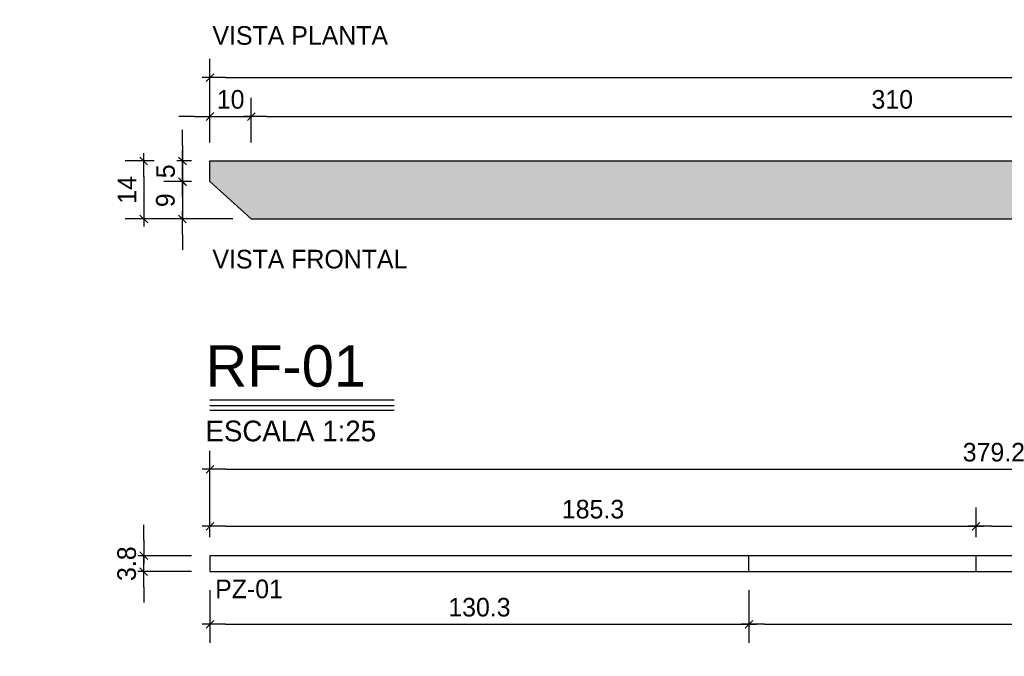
# Model space of a CAD drawing. Header units: millimetres. Extents: x 19458 to 19711, y 4351 to 4752.
# Tile 14 of 256: x 19534.08 to 19536.46, y 4515.85 to 4517.39. Entities that reach past the tile are written whole.
import ezdxf
from ezdxf.enums import TextEntityAlignment as Align

# ---------------------------------------------------------------- set-up
doc = ezdxf.new("R2010")
doc.units = ezdxf.units.MM
doc.linetypes.add('HIDDEN2', pattern=[4.7625, 3.175, -1.5875])
for name, color, linetype in [('0 @ 0.25', 7, 'Continuous'), ('ALFAJIAS', 3, 'Continuous'), ('BOTAGUAS', 3, 'Continuous'), ('cotas', 1, 'Continuous'), ('cotas @ 300', 1, 'Continuous'), ('cotas @ 400', 1, 'Continuous'), ('cotas @ 500', 1, 'Continuous'), ('TEXTO @ 0.25', 2, 'Continuous'), ('TEXTOS TITULOS @ 0.25', 3, 'Continuous')]:
    doc.layers.add(name, color=color, linetype=linetype)
doc.styles.add('century gothic', font='GOTHIC.TTF')
doc.styles.add('COTAS SMC', font='GOTHIC.TTF')
doc.styles.add('NOTAS', font='GOTHIC.TTF')
doc.styles.add('SMCtitulos', font='sanss___.ttf')
doc.dimstyles.new('ANOTATIVE 100 SMCONSTRUCCIONES', dxfattribs={"dimscale": 0, "dimtxt": 0.18, "dimasz": 0.15, "dimexe": 0.18, "dimexo": 0.09, "dimgap": 0.1, "dimtad": 1, "dimzin": 0, "dimdsep": 46, "dimtxsty": 'century gothic', "dimblk1": 'FLECHA1', "dimblk2": 'FLECHA1', "dimsah": 1, "dimcen": 0.18, "dimdle": 0.075, "dimclrd": 1, "dimclre": 1, "dimclrt": 2, "dimaunit": 1, "dimadec": 0, "dimazin": 0, "dimtfac": 0.75, "dimtix": 1, "dimtmove": 2, "dimatfit": 3, "dimfxl": 0.09, "dimtvp": 1.5, "dimtfill": 1, "dimtolj": 1, "dimtzin": 0, "dimarcsym": 0})
doc.dimstyles.new('ANOTATIVE CM SMCONSTRUCCIONES', dxfattribs={"dimscale": 0, "dimtxt": 0.18, "dimasz": 0.15, "dimexe": 0.18, "dimexo": 0.18, "dimgap": 0.07, "dimtad": 1, "dimdec": 1, "dimlfac": 100, "dimdsep": 46, "dimtxsty": 'century gothic', "dimblk1": 'FLECHA1', "dimblk2": 'FLECHA1', "dimsah": 1, "dimcen": 0.18, "dimdle": 0.075, "dimclrd": 1, "dimclre": 1, "dimclrt": 2, "dimaunit": 1, "dimadec": 0, "dimazin": 2, "dimtfac": 0.75, "dimtdec": 1, "dimtix": 1, "dimtmove": 2, "dimatfit": 3, "dimfxl": 0.09, "dimtvp": 1.5, "dimtfill": 1, "dimtolj": 1, "dimtzin": 0, "dimarcsym": 0})
doc.dimstyles.new('PIES SMCONSTRUCCIONES', dxfattribs={"dimscale": 0, "dimtxt": 0.18, "dimasz": 0.2, "dimexe": 0.18, "dimexo": 0, "dimgap": 0.1, "dimtad": 1, "dimdec": 0, "dimlfac": 39.370079, "dimzin": 0, "dimdsep": 46, "dimlunit": 4, "dimtxsty": 'COTAS SMC', "dimblk1": 'FLECHA1', "dimblk2": 'FLECHA1', "dimsah": 1, "dimcen": 0.2, "dimdle": 0.075, "dimclrd": 1, "dimclre": 1, "dimclrt": 2, "dimaunit": 1, "dimadec": 0, "dimazin": 0, "dimtfac": 0.75, "dimtdec": 0, "dimtix": 1, "dimtmove": 2, "dimatfit": 3, "dimfxl": 0.09, "dimtvp": 1.5, "dimtfill": 1, "dimtolj": 1, "dimtzin": 0, "dimarcsym": 0})

# ---------------------------------------------------------------- blocks, each defined once
blk = doc.blocks.new('FLECHA1')
at = {"color": 4}
blk.add_line((-0.246176, -0.248081), (0.248081, 0.25), dxfattribs=at)
at = {"color": 1}
blk.add_line((-1, 0), (0.496162, 0), dxfattribs=at)
blk = doc.blocks.new('*D693')
at = {"layer": 'cotas', "color": 1, "lineweight": -2, "transparency": 16777216}
for p, q in [((19614.326, 4625.8448), (19614.326, 4700.8448)), ((19570.9836, 4550.8448), (19524.326, 4550.8448)), ((19614.326, 4548.4298), (19614.326, 4550.8448)), ((19570.5339, 4548.4298), (19524.326, 4548.4298)), ((19614.326, 4473.4298), (19614.326, 4398.4298))]:
    blk.add_line(p, q, dxfattribs=at)
at = {"layer": 'Defpoints', "color": 0, "transparency": 16777216}
for p in [(19614.326, 4550.8448), (19615.9836, 4550.8448), (19615.5339, 4548.4298)]:
    blk.add_point(p, dxfattribs=at)
at = {"layer": 'cotas', "color": 1, "lineweight": -2, "transparency": 16777216, "xscale": 75, "yscale": 75, "zscale": 75}
for p, rotation in [((19614.326, 4550.8448), 270), ((19614.326, 4548.4298), 90)]:
    blk.add_blockref('FLECHA1', p, dxfattribs=dict(at, rotation=rotation))
at = {"layer": 'cotas', "color": 2, "transparency": 16777216, "insert": (19517.3376, 4549.6373), "char_height": 90, "attachment_point": 5, "rotation": 90, "style": 'century gothic', "bg_fill": 3, "box_fill_scale": 1.1, "bg_fill_color": 256, "bg_fill_true_color": 13158600, "bg_fill_transparency": 0}
blk.add_mtext('\\A1;2.42', dxfattribs=at)
blk = doc.blocks.new('*D739')
at = {"layer": 'cotas', "color": 1, "lineweight": -2, "transparency": 16777216}
for p, q in [((19614.326, 4595.8448), (19614.326, 4640.8448)), ((19588.9836, 4550.8448), (19560.326, 4550.8448)), ((19614.326, 4548.4298), (19614.326, 4550.8448)), ((19588.5339, 4548.4298), (19560.326, 4548.4298)), ((19614.326, 4503.4298), (19614.326, 4458.4298))]:
    blk.add_line(p, q, dxfattribs=at)
at = {"layer": 'Defpoints', "color": 0, "transparency": 16777216}
for p in [(19614.326, 4550.8448), (19615.9836, 4550.8448), (19615.5339, 4548.4298)]:
    blk.add_point(p, dxfattribs=at)
at = {"layer": 'cotas', "color": 1, "lineweight": -2, "transparency": 16777216, "xscale": 45, "yscale": 45, "zscale": 45}
for p, rotation in [((19614.326, 4550.8448), 270), ((19614.326, 4548.4298), 90)]:
    blk.add_blockref('FLECHA1', p, dxfattribs=dict(at, rotation=rotation))
at = {"layer": 'cotas', "color": 2, "transparency": 16777216, "insert": (19556.133, 4549.6373), "char_height": 54, "attachment_point": 5, "rotation": 90, "style": 'century gothic', "bg_fill": 3, "box_fill_scale": 1.1, "bg_fill_color": 256, "bg_fill_true_color": 13158600, "bg_fill_transparency": 0}
blk.add_mtext('\\A1;2.42', dxfattribs=at)
blk = doc.blocks.new('*D745')
at = {"layer": 'cotas', "color": 1, "lineweight": -2, "transparency": 16777216}
for p, q in [((19614.326, 4610.8448), (19614.326, 4670.8448)), ((19579.9836, 4550.8448), (19542.326, 4550.8448)), ((19614.326, 4548.4298), (19614.326, 4550.8448)), ((19579.5339, 4548.4298), (19542.326, 4548.4298)), ((19614.326, 4488.4298), (19614.326, 4428.4298))]:
    blk.add_line(p, q, dxfattribs=at)
at = {"layer": 'Defpoints', "color": 0, "transparency": 16777216}
for p in [(19614.326, 4550.8448), (19615.9836, 4550.8448), (19615.5339, 4548.4298)]:
    blk.add_point(p, dxfattribs=at)
at = {"layer": 'cotas', "color": 1, "lineweight": -2, "transparency": 16777216, "xscale": 60, "yscale": 60, "zscale": 60}
for p, rotation in [((19614.326, 4550.8448), 270), ((19614.326, 4548.4298), 90)]:
    blk.add_blockref('FLECHA1', p, dxfattribs=dict(at, rotation=rotation))
at = {"layer": 'cotas', "color": 2, "transparency": 16777216, "insert": (19536.7353, 4549.6373), "char_height": 72, "attachment_point": 5, "rotation": 90, "style": 'century gothic', "bg_fill": 3, "box_fill_scale": 1.1, "bg_fill_color": 256, "bg_fill_true_color": 13158600, "bg_fill_transparency": 0}
blk.add_mtext('\\A1;2.42', dxfattribs=at)
blk = doc.blocks.new('*D748')
at = {"layer": 'cotas', "color": 1, "lineweight": -2, "transparency": 16777216}
for p, q in [((19620.0128, 4651.7533), (19620.0128, 4751.7533)), ((19620.4168, 4551.7533), (19530.0128, 4551.7533)), ((19620.0128, 4550.5333), (19620.0128, 4551.7533)), ((19620.4168, 4550.5333), (19530.0128, 4550.5333)), ((19620.0128, 4450.5333), (19620.0128, 4350.5333))]:
    blk.add_line(p, q, dxfattribs=at)
at = {"layer": 'Defpoints', "color": 0, "transparency": 16777216}
for p in [(19620.0128, 4551.7533), (19620.4168, 4551.7533), (19620.4168, 4550.5333)]:
    blk.add_point(p, dxfattribs=at)
at = {"layer": 'cotas', "color": 1, "lineweight": -2, "transparency": 16777216, "xscale": 100, "yscale": 100, "zscale": 100}
for p, rotation in [((19620.0128, 4551.7533), 270), ((19620.0128, 4550.5333), 90)]:
    blk.add_blockref('FLECHA1', p, dxfattribs=dict(at, rotation=rotation))
at = {"layer": 'cotas', "color": 2, "transparency": 16777216, "insert": (19523.8809, 4551.1433), "char_height": 90, "attachment_point": 5, "rotation": 90, "style": 'COTAS SMC', "bg_fill": 3, "box_fill_scale": 1.1, "bg_fill_color": 256, "bg_fill_true_color": 13158600, "bg_fill_transparency": 0}
blk.add_mtext("\\A1;4'", dxfattribs=at)
blk = doc.blocks.new('*D792')
at = {"layer": 'cotas', "color": 1, "lineweight": -2, "transparency": 16777216}
for p, q in [((19620.0128, 4611.7533), (19620.0128, 4671.7533)), ((19620.4168, 4551.7533), (19566.0128, 4551.7533)), ((19620.0128, 4550.5333), (19620.0128, 4551.7533)), ((19620.4168, 4550.5333), (19566.0128, 4550.5333)), ((19620.0128, 4490.5333), (19620.0128, 4430.5333))]:
    blk.add_line(p, q, dxfattribs=at)
at = {"layer": 'Defpoints', "color": 0, "transparency": 16777216}
for p in [(19620.0128, 4551.7533), (19620.4168, 4551.7533), (19620.4168, 4550.5333)]:
    blk.add_point(p, dxfattribs=at)
at = {"layer": 'cotas', "color": 1, "lineweight": -2, "transparency": 16777216, "xscale": 60, "yscale": 60, "zscale": 60}
for p, rotation in [((19620.0128, 4551.7533), 270), ((19620.0128, 4550.5333), 90)]:
    blk.add_blockref('FLECHA1', p, dxfattribs=dict(at, rotation=rotation))
at = {"layer": 'cotas', "color": 2, "transparency": 16777216, "insert": (19562.3337, 4551.1433), "char_height": 54, "attachment_point": 5, "rotation": 90, "style": 'COTAS SMC', "bg_fill": 3, "box_fill_scale": 1.1, "bg_fill_color": 256, "bg_fill_true_color": 13158600, "bg_fill_transparency": 0}
blk.add_mtext("\\A1;4'", dxfattribs=at)
blk = doc.blocks.new('*D798')
at = {"layer": 'cotas', "color": 1, "lineweight": -2, "transparency": 16777216}
for p, q in [((19620.0128, 4631.7533), (19620.0128, 4711.7533)), ((19620.4168, 4551.7533), (19548.0128, 4551.7533)), ((19620.0128, 4550.5333), (19620.0128, 4551.7533)), ((19620.4168, 4550.5333), (19548.0128, 4550.5333)), ((19620.0128, 4470.5333), (19620.0128, 4390.5333))]:
    blk.add_line(p, q, dxfattribs=at)
at = {"layer": 'Defpoints', "color": 0, "transparency": 16777216}
for p in [(19620.0128, 4551.7533), (19620.4168, 4551.7533), (19620.4168, 4550.5333)]:
    blk.add_point(p, dxfattribs=at)
at = {"layer": 'cotas', "color": 1, "lineweight": -2, "transparency": 16777216, "xscale": 80, "yscale": 80, "zscale": 80}
for p, rotation in [((19620.0128, 4551.7533), 270), ((19620.0128, 4550.5333), 90)]:
    blk.add_blockref('FLECHA1', p, dxfattribs=dict(at, rotation=rotation))
at = {"layer": 'cotas', "color": 2, "transparency": 16777216, "insert": (19543.1073, 4551.1433), "char_height": 72, "attachment_point": 5, "rotation": 90, "style": 'COTAS SMC', "bg_fill": 3, "box_fill_scale": 1.1, "bg_fill_color": 256, "bg_fill_true_color": 13158600, "bg_fill_transparency": 0}
blk.add_mtext("\\A1;4'", dxfattribs=at)
blk = doc.blocks.new('*U231')
at = {"color": 2}
blk.add_line((0.0001, 0.052), (1.7824, 0.052), dxfattribs=at)
at = {"color": 250}
blk.add_line((0.0001, 0), (1.7824, 0), dxfattribs=at)
at = {"color": 7}
blk.add_line((0.0001, -0.0469), (1.7824, -0.0469), dxfattribs=at)
at = {"color": 0, "linetype": 'ByBlock', "lineweight": -2, "style": 'NOTAS'}
for tag, p in [('1TITLE', (0.027, 1.0142)), ('2TITLE', (-0.0431, 0.1812))]:
    blk.add_attdef(tag, p, '', height=0.3, dxfattribs=at)
blk.add_attdef('SCALE', text='', height=0.18, dxfattribs=at).set_placement((-0.0431, -0.1475), align=Align.TOP_LEFT)
blk = doc.blocks.new('*D869')
at = {"color": 1, "lineweight": -2, "transparency": 16777216}
for p, q in [((19534.4932, 4517.0518), (19534.3332, 4517.0518)), ((19534.3782, 4517.0143), (19534.3782, 4516.9493)), ((19534.5932, 4516.9118), (19534.3332, 4516.9118))]:
    blk.add_line(p, q, dxfattribs=at)
at = {"layer": 'Defpoints', "color": 0, "transparency": 16777216}
for p in [(19534.5382, 4517.0518), (19534.3782, 4516.9118), (19534.6382, 4516.9118)]:
    blk.add_point(p, dxfattribs=at)
at = {"color": 1, "lineweight": -2, "transparency": 16777216, "xscale": 0.0375, "yscale": 0.0375, "zscale": 0.0375}
for p, rotation in [((19534.3782, 4517.0518), 90), ((19534.3782, 4516.9118), 270)]:
    blk.add_blockref('FLECHA1', p, dxfattribs=dict(at, rotation=rotation))
at = {"color": 2, "transparency": 16777216, "insert": (19534.3376, 4516.9818), "char_height": 0.045, "attachment_point": 5, "rotation": 90, "style": 'century gothic', "bg_fill": 3, "box_fill_scale": 1.1, "bg_fill_color": 256, "bg_fill_true_color": 13158600, "bg_fill_transparency": 0}
blk.add_mtext('\\A1;14', dxfattribs=at)
blk = doc.blocks.new('*D870')
at = {"color": 1, "lineweight": -2, "transparency": 16777216}
for p, q in [((19534.4717, 4517.0893), (19534.4717, 4517.1268)), ((19534.4932, 4517.0518), (19534.4267, 4517.0518)), ((19534.4717, 4517.0018), (19534.4717, 4517.0518)), ((19534.4932, 4517.0018), (19534.4267, 4517.0018)), ((19534.4717, 4516.9643), (19534.4717, 4516.9268))]:
    blk.add_line(p, q, dxfattribs=at)
at = {"layer": 'Defpoints', "color": 0, "transparency": 16777216}
for p in [(19534.4717, 4517.0518), (19534.5382, 4517.0518), (19534.5382, 4517.0018)]:
    blk.add_point(p, dxfattribs=at)
at = {"color": 1, "lineweight": -2, "transparency": 16777216, "xscale": 0.0375, "yscale": 0.0375, "zscale": 0.0375}
for p, rotation in [((19534.4717, 4517.0518), 270), ((19534.4717, 4517.0018), 90)]:
    blk.add_blockref('FLECHA1', p, dxfattribs=dict(at, rotation=rotation))
at = {"color": 2, "transparency": 16777216, "insert": (19534.4311, 4517.0268), "char_height": 0.045, "attachment_point": 5, "rotation": 90, "style": 'century gothic', "bg_fill": 3, "box_fill_scale": 1.1, "bg_fill_color": 256, "bg_fill_true_color": 13158600, "bg_fill_transparency": 0}
blk.add_mtext('\\A1;5', dxfattribs=at)
blk = doc.blocks.new('*D871')
at = {"color": 1, "lineweight": -2, "transparency": 16777216}
for p, q in [((19534.4717, 4517.0393), (19534.4717, 4517.0768)), ((19534.4932, 4517.0018), (19534.4267, 4517.0018)), ((19534.4717, 4517.0018), (19534.4717, 4516.9118)), ((19534.5932, 4516.9118), (19534.4267, 4516.9118)), ((19534.4717, 4516.8743), (19534.4717, 4516.8368))]:
    blk.add_line(p, q, dxfattribs=at)
at = {"layer": 'Defpoints', "color": 0, "transparency": 16777216}
for p in [(19534.5382, 4517.0018), (19534.4717, 4516.9118), (19534.6382, 4516.9118)]:
    blk.add_point(p, dxfattribs=at)
at = {"color": 1, "lineweight": -2, "transparency": 16777216, "xscale": 0.0375, "yscale": 0.0375, "zscale": 0.0375}
for p, rotation in [((19534.4717, 4517.0018), 270), ((19534.4717, 4516.9118), 90)]:
    blk.add_blockref('FLECHA1', p, dxfattribs=dict(at, rotation=rotation))
at = {"color": 2, "transparency": 16777216, "insert": (19534.4305, 4516.9568), "char_height": 0.045, "attachment_point": 5, "rotation": 90, "style": 'century gothic', "bg_fill": 3, "box_fill_scale": 1.1, "bg_fill_color": 256, "bg_fill_true_color": 13158600, "bg_fill_transparency": 0}
blk.add_mtext('\\A1;9', dxfattribs=at)
blk = doc.blocks.new('*D872')
at = {"color": 1, "lineweight": -2, "transparency": 16777216}
for p, q in [((19534.5382, 4517.0968), (19534.5382, 4517.2042)), ((19534.6382, 4517.0968), (19534.6382, 4517.2042)), ((19534.5007, 4517.1592), (19534.4632, 4517.1592)), ((19534.5382, 4517.1592), (19534.6382, 4517.1592)), ((19534.6757, 4517.1592), (19534.7132, 4517.1592))]:
    blk.add_line(p, q, dxfattribs=at)
at = {"layer": 'Defpoints', "color": 0, "transparency": 16777216}
for p in [(19534.6382, 4517.1592), (19534.5382, 4517.0518), (19534.6382, 4517.0518)]:
    blk.add_point(p, dxfattribs=at)
at = {"color": 1, "lineweight": -2, "transparency": 16777216, "xscale": 0.0375, "yscale": 0.0375, "zscale": 0.0375}
blk.add_blockref('FLECHA1', (19534.5382, 4517.1592), dxfattribs=at)
at = {"color": 1, "lineweight": -2, "transparency": 16777216, "xscale": 0.0375, "yscale": 0.0375, "zscale": 0.0375, "rotation": 180}
blk.add_blockref('FLECHA1', (19534.6382, 4517.1592), dxfattribs=at)
at = {"color": 2, "transparency": 16777216, "insert": (19534.5882, 4517.2004), "char_height": 0.045, "attachment_point": 5, "style": 'century gothic', "bg_fill": 3, "box_fill_scale": 1.1, "bg_fill_color": 256, "bg_fill_true_color": 13158600, "bg_fill_transparency": 0}
blk.add_mtext('\\A1;10', dxfattribs=at)
blk = doc.blocks.new('*D873')
at = {"color": 1, "lineweight": -2, "transparency": 16777216}
for p, q in [((19534.6382, 4517.0968), (19534.6382, 4517.2042)), ((19537.7382, 4517.0968), (19537.7382, 4517.2042)), ((19534.6757, 4517.1592), (19537.7007, 4517.1592))]:
    blk.add_line(p, q, dxfattribs=at)
at = {"layer": 'Defpoints', "color": 0, "transparency": 16777216}
for p in [(19537.7382, 4517.1592), (19534.6382, 4517.0518), (19537.7382, 4517.0518)]:
    blk.add_point(p, dxfattribs=at)
at = {"color": 1, "lineweight": -2, "transparency": 16777216, "xscale": 0.0375, "yscale": 0.0375, "zscale": 0.0375, "rotation": 180}
blk.add_blockref('FLECHA1', (19534.6382, 4517.1592), dxfattribs=at)
at = {"color": 1, "lineweight": -2, "transparency": 16777216, "xscale": 0.0375, "yscale": 0.0375, "zscale": 0.0375}
blk.add_blockref('FLECHA1', (19537.7382, 4517.1592), dxfattribs=at)
at = {"color": 2, "transparency": 16777216, "insert": (19536.1882, 4517.2004), "char_height": 0.045, "attachment_point": 5, "style": 'century gothic', "bg_fill": 3, "box_fill_scale": 1.1, "bg_fill_color": 256, "bg_fill_true_color": 13158600, "bg_fill_transparency": 0}
blk.add_mtext('\\A1;310', dxfattribs=at)
blk = doc.blocks.new('*D877')
at = {"color": 1, "lineweight": -2, "transparency": 16777216}
for p, q in [((19534.5382, 4517.0968), (19534.5382, 4517.2984)), ((19542.9259, 4517.0968), (19542.9259, 4517.2984)), ((19534.5757, 4517.2534), (19542.8884, 4517.2534))]:
    blk.add_line(p, q, dxfattribs=at)
at = {"layer": 'Defpoints', "color": 0, "transparency": 16777216}
for p in [(19542.9259, 4517.2534), (19534.5382, 4517.0518), (19542.9259, 4517.0518)]:
    blk.add_point(p, dxfattribs=at)
at = {"color": 1, "lineweight": -2, "transparency": 16777216, "xscale": 0.0375, "yscale": 0.0375, "zscale": 0.0375, "rotation": 180}
blk.add_blockref('FLECHA1', (19534.5382, 4517.2534), dxfattribs=at)
at = {"color": 1, "lineweight": -2, "transparency": 16777216, "xscale": 0.0375, "yscale": 0.0375, "zscale": 0.0375}
blk.add_blockref('FLECHA1', (19542.9259, 4517.2534), dxfattribs=at)
at = {"color": 2, "transparency": 16777216, "insert": (19538.7321, 4517.2946), "char_height": 0.045, "attachment_point": 5, "style": 'century gothic', "bg_fill": 3, "box_fill_scale": 1.1, "bg_fill_color": 256, "bg_fill_true_color": 13158600, "bg_fill_transparency": 0}
blk.add_mtext('\\A1;838.8', dxfattribs=at)
blk = doc.blocks.new('*D879')
at = {"color": 1, "lineweight": -2, "transparency": 16777216}
for p, q in [((19534.3782, 4516.1348), (19534.3782, 4516.1723)), ((19534.4932, 4516.0973), (19534.3332, 4516.0973)), ((19534.3782, 4516.0593), (19534.3782, 4516.0973)), ((19534.4932, 4516.0593), (19534.3332, 4516.0593)), ((19534.3782, 4516.0218), (19534.3782, 4515.9843))]:
    blk.add_line(p, q, dxfattribs=at)
at = {"layer": 'Defpoints', "color": 0, "transparency": 16777216}
for p in [(19534.3782, 4516.0973), (19534.5382, 4516.0973), (19534.5382, 4516.0593)]:
    blk.add_point(p, dxfattribs=at)
at = {"color": 1, "lineweight": -2, "transparency": 16777216, "xscale": 0.0375, "yscale": 0.0375, "zscale": 0.0375}
for p, rotation in [((19534.3782, 4516.0973), 270), ((19534.3782, 4516.0593), 90)]:
    blk.add_blockref('FLECHA1', p, dxfattribs=dict(at, rotation=rotation))
at = {"color": 2, "transparency": 16777216, "insert": (19534.337, 4516.0783), "char_height": 0.045, "attachment_point": 5, "rotation": 90, "style": 'century gothic', "bg_fill": 3, "box_fill_scale": 1.1, "bg_fill_color": 256, "bg_fill_true_color": 13158600, "bg_fill_transparency": 0}
blk.add_mtext('\\A1;3.8', dxfattribs=at)
blk = doc.blocks.new('*D880')
at = {"color": 1, "lineweight": -2, "transparency": 16777216}
for p, q in [((19534.5382, 4516.1423), (19534.5382, 4516.2137)), ((19536.3908, 4516.1423), (19536.3908, 4516.2137)), ((19534.5757, 4516.1687), (19536.3533, 4516.1687))]:
    blk.add_line(p, q, dxfattribs=at)
at = {"layer": 'Defpoints', "color": 0, "transparency": 16777216}
for p in [(19536.3908, 4516.1687), (19534.5382, 4516.0973), (19536.3908, 4516.0973)]:
    blk.add_point(p, dxfattribs=at)
at = {"color": 1, "lineweight": -2, "transparency": 16777216, "xscale": 0.0375, "yscale": 0.0375, "zscale": 0.0375, "rotation": 180}
blk.add_blockref('FLECHA1', (19534.5382, 4516.1687), dxfattribs=at)
at = {"color": 1, "lineweight": -2, "transparency": 16777216, "xscale": 0.0375, "yscale": 0.0375, "zscale": 0.0375}
blk.add_blockref('FLECHA1', (19536.3908, 4516.1687), dxfattribs=at)
at = {"color": 2, "transparency": 16777216, "insert": (19535.4645, 4516.2098), "char_height": 0.045, "attachment_point": 5, "style": 'century gothic', "bg_fill": 3, "box_fill_scale": 1.1, "bg_fill_color": 256, "bg_fill_true_color": 13158600, "bg_fill_transparency": 0}
blk.add_mtext('\\A1;185.3', dxfattribs=at)
blk = doc.blocks.new('*D881')
at = {"color": 1, "lineweight": -2, "transparency": 16777216}
for p, q in [((19536.3908, 4516.1423), (19536.3908, 4516.2137)), ((19538.3297, 4516.1423), (19538.3297, 4516.2137)), ((19536.4283, 4516.1687), (19538.2922, 4516.1687))]:
    blk.add_line(p, q, dxfattribs=at)
at = {"layer": 'Defpoints', "color": 0, "transparency": 16777216}
for p in [(19538.3297, 4516.1687), (19536.3908, 4516.0973), (19538.3297, 4516.0973)]:
    blk.add_point(p, dxfattribs=at)
at = {"color": 1, "lineweight": -2, "transparency": 16777216, "xscale": 0.0375, "yscale": 0.0375, "zscale": 0.0375, "rotation": 180}
blk.add_blockref('FLECHA1', (19536.3908, 4516.1687), dxfattribs=at)
at = {"color": 1, "lineweight": -2, "transparency": 16777216, "xscale": 0.0375, "yscale": 0.0375, "zscale": 0.0375}
blk.add_blockref('FLECHA1', (19538.3297, 4516.1687), dxfattribs=at)
at = {"color": 2, "transparency": 16777216, "insert": (19537.3603, 4516.2098), "char_height": 0.045, "attachment_point": 5, "style": 'century gothic', "bg_fill": 3, "box_fill_scale": 1.1, "bg_fill_color": 256, "bg_fill_true_color": 13158600, "bg_fill_transparency": 0}
blk.add_mtext('\\A1;193.9', dxfattribs=at)
blk = doc.blocks.new('*D882')
at = {"color": 1, "lineweight": -2, "transparency": 16777216}
for p, q in [((19534.5382, 4516.0143), (19534.5382, 4515.8867)), ((19535.8416, 4516.0143), (19535.8416, 4515.8867)), ((19534.5757, 4515.9317), (19535.8041, 4515.9317))]:
    blk.add_line(p, q, dxfattribs=at)
at = {"layer": 'Defpoints', "color": 0, "transparency": 16777216}
for p in [(19534.5382, 4516.0593), (19535.8416, 4516.0593), (19535.8416, 4515.9317)]:
    blk.add_point(p, dxfattribs=at)
at = {"color": 1, "lineweight": -2, "transparency": 16777216, "xscale": 0.0375, "yscale": 0.0375, "zscale": 0.0375, "rotation": 180}
blk.add_blockref('FLECHA1', (19534.5382, 4515.9317), dxfattribs=at)
at = {"color": 1, "lineweight": -2, "transparency": 16777216, "xscale": 0.0375, "yscale": 0.0375, "zscale": 0.0375}
blk.add_blockref('FLECHA1', (19535.8416, 4515.9317), dxfattribs=at)
at = {"color": 2, "transparency": 16777216, "insert": (19535.1899, 4515.9728), "char_height": 0.045, "attachment_point": 5, "style": 'century gothic', "bg_fill": 3, "box_fill_scale": 1.1, "bg_fill_color": 256, "bg_fill_true_color": 13158600, "bg_fill_transparency": 0}
blk.add_mtext('\\A1;130.3', dxfattribs=at)
blk = doc.blocks.new('*D883')
at = {"color": 1, "lineweight": -2, "transparency": 16777216}
for p, q in [((19535.8416, 4516.0143), (19535.8416, 4515.8867)), ((19538.3297, 4516.0143), (19538.3297, 4515.8867)), ((19535.8791, 4515.9317), (19538.2922, 4515.9317))]:
    blk.add_line(p, q, dxfattribs=at)
at = {"layer": 'Defpoints', "color": 0, "transparency": 16777216}
for p in [(19535.8416, 4516.0593), (19538.3297, 4516.0593), (19538.3297, 4515.9317)]:
    blk.add_point(p, dxfattribs=at)
at = {"color": 1, "lineweight": -2, "transparency": 16777216, "xscale": 0.0375, "yscale": 0.0375, "zscale": 0.0375, "rotation": 180}
blk.add_blockref('FLECHA1', (19535.8416, 4515.9317), dxfattribs=at)
at = {"color": 1, "lineweight": -2, "transparency": 16777216, "xscale": 0.0375, "yscale": 0.0375, "zscale": 0.0375}
blk.add_blockref('FLECHA1', (19538.3297, 4515.9317), dxfattribs=at)
at = {"color": 2, "transparency": 16777216, "insert": (19537.0857, 4515.9728), "char_height": 0.045, "attachment_point": 5, "style": 'century gothic', "bg_fill": 3, "box_fill_scale": 1.1, "bg_fill_color": 256, "bg_fill_true_color": 13158600, "bg_fill_transparency": 0}
blk.add_mtext('\\A1;248.8', dxfattribs=at)
blk = doc.blocks.new('*D884')
at = {"color": 1, "lineweight": -2, "transparency": 16777216}
for p, q in [((19534.5382, 4516.1423), (19534.5382, 4516.3514)), ((19538.3297, 4516.1423), (19538.3297, 4516.3514)), ((19534.5757, 4516.3064), (19538.2922, 4516.3064))]:
    blk.add_line(p, q, dxfattribs=at)
at = {"layer": 'Defpoints', "color": 0, "transparency": 16777216}
for p in [(19538.3297, 4516.3064), (19534.5382, 4516.0973), (19538.3297, 4516.0973)]:
    blk.add_point(p, dxfattribs=at)
at = {"color": 1, "lineweight": -2, "transparency": 16777216, "xscale": 0.0375, "yscale": 0.0375, "zscale": 0.0375, "rotation": 180}
blk.add_blockref('FLECHA1', (19534.5382, 4516.3064), dxfattribs=at)
at = {"color": 1, "lineweight": -2, "transparency": 16777216, "xscale": 0.0375, "yscale": 0.0375, "zscale": 0.0375}
blk.add_blockref('FLECHA1', (19538.3297, 4516.3064), dxfattribs=at)
at = {"color": 2, "transparency": 16777216, "insert": (19536.434, 4516.3475), "char_height": 0.045, "attachment_point": 5, "style": 'century gothic', "bg_fill": 3, "box_fill_scale": 1.1, "bg_fill_color": 256, "bg_fill_true_color": 13158600, "bg_fill_transparency": 0}
blk.add_mtext('\\A1;379.2', dxfattribs=at)
blk = doc.blocks.new('*U930')
at = {"layer": 'cotas @ 500'}
dim = blk.add_linear_dim(base=(19614.3260382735, 4550.8448237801), p1=(19615.5338597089, 4548.4298237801), p2=(19615.9836080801, 4550.8448237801), angle=90, dimstyle='ANOTATIVE 100 SMCONSTRUCCIONES', override={"dimscale": 500, "dimtix": 1, "dimtofl": 1, "dimtmove": 1, "dimatfit": 1}, dxfattribs=at)
dim.commit()
dim.dimension.update_dxf_attribs({"geometry": '*D693', "text_midpoint": (19517.3375950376, 4549.6373237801)})
at = {"layer": 'cotas @ 300'}
dim = blk.add_linear_dim(base=(19614.3260382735, 4550.8448237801), p1=(19615.5338597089, 4548.4298237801), p2=(19615.9836080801, 4550.8448237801), angle=90, dimstyle='ANOTATIVE 100 SMCONSTRUCCIONES', override={"dimscale": 300, "dimtix": 1, "dimtofl": 1, "dimtmove": 1, "dimatfit": 1}, dxfattribs=at)
dim.commit()
dim.dimension.update_dxf_attribs({"geometry": '*D739', "text_midpoint": (19556.132972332, 4549.6373237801)})
at = {"layer": 'cotas @ 400'}
dim = blk.add_linear_dim(base=(19614.3260382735, 4550.8448237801), p1=(19615.5338597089, 4548.4298237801), p2=(19615.9836080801, 4550.8448237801), angle=90, dimstyle='ANOTATIVE 100 SMCONSTRUCCIONES', override={"dimscale": 400, "dimtix": 1, "dimtofl": 1, "dimtmove": 1, "dimatfit": 1}, dxfattribs=at)
dim.commit()
dim.dimension.update_dxf_attribs({"geometry": '*D745', "text_midpoint": (19536.7352836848, 4549.6373237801)})
blk = doc.blocks.new('*U932')
at = {"layer": 'cotas @ 500'}
dim = blk.add_linear_dim(base=(19620.0128, 4551.7533), p1=(19620.4168, 4550.5333), p2=(19620.4168, 4551.7533), angle=90, dimstyle='PIES SMCONSTRUCCIONES', override={"dimscale": 500, "dimtix": 1, "dimtofl": 1, "dimtmove": 2, "dimatfit": 3}, dxfattribs=at)
dim.commit()
dim.dimension.update_dxf_attribs({"geometry": '*D748', "text_midpoint": (19523.8809, 4551.1433)})
at = {"layer": 'cotas @ 300'}
dim = blk.add_linear_dim(base=(19620.0128, 4551.7533), p1=(19620.4168, 4550.5333), p2=(19620.4168, 4551.7533), angle=90, dimstyle='PIES SMCONSTRUCCIONES', override={"dimscale": 300, "dimtix": 1, "dimtofl": 1, "dimtmove": 2, "dimatfit": 3}, dxfattribs=at)
dim.commit()
dim.dimension.update_dxf_attribs({"geometry": '*D792', "text_midpoint": (19562.3337, 4551.1433)})
at = {"layer": 'cotas @ 400'}
dim = blk.add_linear_dim(base=(19620.0128, 4551.7533), p1=(19620.4168, 4550.5333), p2=(19620.4168, 4551.7533), angle=90, dimstyle='PIES SMCONSTRUCCIONES', override={"dimscale": 400, "dimtix": 1, "dimtofl": 1, "dimtmove": 2, "dimatfit": 3}, dxfattribs=at)
dim.commit()
dim.dimension.update_dxf_attribs({"geometry": '*D798', "text_midpoint": (19543.1073, 4551.1433)})

msp = doc.modelspace()

# ---------------------------------------------------------------- block references
at = {"layer": 'cotas'}
msp.add_blockref('*U930', (0, 0), dxfattribs=at)

# ---------------------------------------------------------------- next in the draw order: block references
msp.add_blockref('*U932', (0, 0), dxfattribs=at)

# ---------------------------------------------------------------- next in the draw order: hatches: boundary and pattern name
at = {"layer": 'BOTAGUAS'}
h = msp.add_hatch(dxfattribs=at)
h.set_pattern_fill('MADERA_03', color=250, scale=0.2, pattern_type=2)
h.set_pattern_definition([(0, (0.142, 0.156), (4e-17, 0.2), [0.04, -0.16]), (8.9726, (0.144, 0.048), (1.200000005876, 0.199999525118), [0.0384708, -3.8086058]), (5.7105, (0.142, 0.06), (1.800000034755, 0.19999710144), [0.0401996, -1.9697752]), (344.5779, (0.142, 0.12), (2.1999999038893, -0.5999974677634), [0.0601664, -5.9564754]), (353.6599, (0.146, 0.186), (0.200000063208, 4.086e-07), [0.0362216, -1.7748552]), (345.0686, (0.152, 0.072), (0.799999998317, -0.199999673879), [0.0310484, -3.0737864]), (348.6901, (0.082, 0.188), (0.2000000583, 7.413e-08), [0.0815844, -0.9382194]), (5.7105, (0.144, 0.03), (1.800000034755, 0.19999710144), [0.0200998, -1.989875]), (0, (0.142, 0.114), (4e-17, 0.2), [0.02, -0.18]), (0, (0.102, 0.138), (4e-17, 0.2), [0.06, -0.14]), (11.3099, (0.142, 0.168), (0.79999995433, 0.19999948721), [0.020396, -0.9994078]), (2.7263, (0.122, 0.094), (4.0000000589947, 0.1999992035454), [0.0420476, -4.1627116]), (352.4054, (0.132, 0.088), (1.599999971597, -0.19999873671), [0.0302654, -2.9962834]), (0, (0.122, 0.012), (4e-17, 0.2), [0.04, -0.16]), (358.8309, (0.102, 0.002), (0.2000000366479, 1.5360345e-07), [0.0980204, -9.70402]), (0, (0.102, 0.152), (4e-17, 0.2), [0.02, -0.18]), (0, (0.122, 0.168), (4e-17, 0.2), [0.02, -0.18]), (0, (0.032, 0.186), (4e-17, 0.2), [0.03, -0.17]), (350.5377, (0.086, 0.196), (0.200000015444, 7.752e-08), [0.0608276, -1.1557248]), (0, (0.022, 0.196), (4e-17, 0.2), [0.04, -0.16]), (0, (4e-18, 0.016), (4e-17, 0.2), [0.022, -0.178]), (0, (0.102, 0.026), (4e-17, 0.2), [0.02, -0.18]), (0, (7e-18, 0.032), (4e-17, 0.2), [0.042, -0.158]), (5.4403, (0.102, 0.044), (1.9999999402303, 0.199998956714), [0.04219, -4.1768144]), (0, (0.104, 0.06), (4e-17, 0.2), [0.038, -0.162]), (0, (1e-17, 0.064), (4e-17, 0.2), [0.022, -0.178]), (358.8309, (0.024, 0.096), (0.2000000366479, 1.5360345e-07), [0.0980204, -9.70402]), (0, (0.042, 0.114), (4e-17, 0.2), [0.02, -0.18]), (0, (0.022, 0.12), (4e-17, 0.2), [0.02, -0.18]), (0, (0.102, 0.12), (4e-17, 0.2), [0.04, -0.16]), (0, (0.062, 0.124), (4e-17, 0.2), [0.02, -0.18]), (0, (0.022, 0.148), (4e-17, 0.2), [0.04, -0.16]), (19.6538, (0.076, 0.064), (2.200000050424, 0.79999891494), [0.0297322, -2.9434812]), (11.3099, (0.042, 0.12), (0.79999995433, 0.19999948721), [0.020396, -0.9994078]), (11.3099, (0.122, 0.11), (0.79999995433, 0.19999948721), [0.020396, -0.9994078]), (5.7105, (0.062, 0.186), (1.800000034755, 0.19999710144), [0.0200998, -1.989875]), (349.6952, (4e-17, 0.2), (1.199999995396, -0.19999893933), [0.0223606, -2.213707]), (348.6901, (0.022, 0.016), (0.2000000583, 7.413e-08), [0.020396, -0.9994078]), (90, (0.042, 0.012), (-0.2, 6e-17), [0, -0.2]), (346.6076, (3e-17, 0.124), (3.400000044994, -0.7999939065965), [0.043174, -4.2742308]), (11.3099, (0.122, 0.152), (0.79999995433, 0.19999948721), [0.020396, -0.9994078]), (10.3048, (0.122, 0.026), (0.999999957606, 0.199999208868), [0.0223606, -2.213707]), (348.6901, (0.062, 0.114), (0.2000000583, 7.413e-08), [0.020396, -0.9994078]), (348.6901, (0.082, 0.124), (0.2000000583, 7.413e-08), [0.020396, -0.9994078]), (341.5651, (2e-17, 0.104), (0.19999995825, 2.3367e-07), [0.0252982, -0.6071572]), (345.9638, (0.022, 0.172), (0.19999992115, 2.4875e-07), [0.0824622, -0.7421588]), (343.3008, (0.062, 0.186), (1.399999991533, -0.39999874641), [0.0626418, -2.025419]), (0, (0.062, 0.196), (4e-17, 0.2), [0.024, -0.176]), (345.9638, (0.042, 0.032), (0.19999992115, 2.4875e-07), [0.0824622, -0.7421588]), (345.9638, (0.022, 0.046), (0.19999992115, 2.4875e-07), [0.0824622, -0.7421588]), (345.9638, (0.022, 0.064), (0.19999992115, 2.4875e-07), [0.0824622, -0.7421588]), (349.6952, (3e-17, 0.152), (1.199999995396, -0.19999893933), [0.0223606, -2.213707]), (345.9638, (0.062, 0.148), (0.19999992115, 2.4875e-07), [0.041231, -0.78339]), (349.6952, (2e-17, 0.088), (1.199999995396, -0.19999893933), [0.0223606, -2.213707]), (357.6141, (0.104, 0.074), (0.199999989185, 2.452822e-07), [0.0480416, -4.756123]), (349.6952, (0.082, 0.11), (1.199999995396, -0.19999893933), [0.0223606, -2.213707]), (12.5288, (0.104, 0.106), (0.800000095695, 0.199999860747), [0.018439, -1.8254698]), (349.5626, (2e-17, 0.078), (2.199999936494, -0.3999970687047), [0.0772788, -7.650591]), (351.8699, (0.076, 0.064), (0.199999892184, -4.835e-08), [0.0282842, -1.3859292]), (4.7636, (0.022, 0.084), (2.199999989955, 0.199998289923), [0.0481664, -2.3601524]), (0, (0.07, 0.088), (4e-17, 0.2), [0.062, -0.138]), (344.7449, (4e-17, 0.178), (0.799999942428, -0.199999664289), [0.0228036, -2.2575472]), (350.5377, (0.042, 0.012), (0.200000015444, 7.752e-08), [0.0608276, -1.1557248]), (340.0169, (1e-17, 0.054), (0.599999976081, -0.19999986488), [0.0234094, -2.3175304]), (0, (0.162, 0.172), (4e-17, 0.2), [0.01, -0.19]), (0, (0.162, 0.084), (4e-17, 0.2), [0.02, -0.18]), (11.3099, (0.162, 0.012), (0.79999995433, 0.19999948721), [0.020396, -0.9994078]), (0, (0.164, 0.032), (4e-17, 0.2), [0.036, -0.164]), (343.3008, (0.162, 0.138), (1.399999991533, -0.39999874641), [0.0208806, -2.0671802]), (348.0207, (0.164, 0.096), (3.7999999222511, -0.8002195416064), [0.0368014, -6.7101288]), (90, (0.162, 0.012), (-0.2, 6e-17), [0, -0.2]), (0, (0.182, 0.016), (4e-17, 0.2), [0.018, -0.182]), (0, (0.182, 0.054), (4e-17, 0.2), [0.018, -0.182]), (0, (0.182, 0.064), (4e-17, 0.2), [0.018, -0.182]), (336.0376, (0.182, 0.132), (1.400000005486, -0.599997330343), [0.0196978, -1.9500724]), (348.5163, (0.182, 0.156), (0.99999999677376, -0.2000310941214), [0.0183676, -13.043105]), (341.5651, (0.182, 0.084), (0.19999995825, 2.3367e-07), [0.0189736, -0.6134816]), (347.4712, (0.182, 0.182), (1.000000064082, -0.19999992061), [0.018439, -1.8254698])])
h.paths.add_polyline_path([(19537.7382, 4517.0518), (19534.5382, 4517.0518), (19534.5382, 4517.0018), (19534.6382, 4516.9118), (19537.7382, 4516.9118)])

# ---------------------------------------------------------------- next in the draw order: linework, layer by layer
at = {"color": 1, "linetype": 'HIDDEN2', "ltscale": 0.02}
msp.add_line((19535.8416, 4516.0593), (19535.8416, 4516.0973), dxfattribs=at)
at = {"layer": 'ALFAJIAS'}
for p, q in [((19534.5382, 4517.0018), (19534.5382, 4517.0518)), ((19534.5382, 4517.0518), (19537.7382, 4517.0518)), ((19534.6382, 4516.9118), (19534.5382, 4517.0018)), ((19534.6382, 4516.9118), (19537.7382, 4516.9118)), ((19536.3908, 4516.0593), (19536.3908, 4516.0973))]:
    msp.add_line(p, q, dxfattribs=at)
msp.add_lwpolyline([(19534.5382, 4516.0973), (19534.5382, 4516.0593), (19538.3297, 4516.0593), (19538.3297, 4516.0973)], close=True, dxfattribs=at)

# ---------------------------------------------------------------- next in the draw order: block references
at = {"layer": 'TEXTOS TITULOS @ 0.25'}
ref = msp.add_blockref('*U231', (19534.5382, 4516.461), dxfattribs=dict(at, xscale=0.25, yscale=0.25, zscale=0.25))
ref.add_attrib('2TITLE', 'RF-01', (19534.5274, 4516.5063), dxfattribs={"layer": '0', "color": 0, "linetype": 'ByBlock', "lineweight": -2, "height": 0.1, "style": 'SMCtitulos'})
ref.add_attrib('SCALE', 'ESCALA 1:25', dxfattribs={"layer": '0', "color": 0, "linetype": 'ByBlock', "lineweight": -2, "height": 0.05, "style": 'NOTAS'}).set_placement((19534.5274, 4516.4241), align=Align.TOP_LEFT)

# ---------------------------------------------------------------- next in the draw order: texts
at = {"layer": 'TEXTO @ 0.25', "color": 2, "char_height": 0.045, "attachment_point": 1, "style": 'century gothic'}
for s, insert, width in [('VISTA PLANTA ', (19534.5442, 4517.3777), 0.442334), ('VISTA FRONTAL', (19534.5442, 4516.837), 0.647396)]:
    msp.add_mtext(s, dxfattribs=dict(at, insert=insert, width=width))

# ---------------------------------------------------------------- next in the draw order: dimensions: what is measured, and where the dimension line sits
at = {"layer": '0 @ 0.25'}
for base, p1, p2, picture, middle in [((19534.3782, 4516.9118), (19534.5382, 4517.0518), (19534.6382, 4516.9118), '*D869', (19534.3376, 4516.9818)), ((19534.3782, 4516.0973), (19534.5382, 4516.0593), (19534.5382, 4516.0973), '*D879', (19534.337, 4516.0783))]:
    dim = msp.add_linear_dim(base=base, p1=p1, p2=p2, angle=90, dimstyle='ANOTATIVE CM SMCONSTRUCCIONES', override={"dimscale": 0.25, "dimtix": 1, "dimtofl": 1, "dimtmove": 2, "dimatfit": 3}, dxfattribs=at)
    dim.commit()
    dim.dimension.update_dxf_attribs({"geometry": picture, "text_midpoint": middle})

# ---------------------------------------------------------------- next in the draw order: dimensions: what is measured, and where the dimension line sits
dim = msp.add_linear_dim(base=(19534.4717, 4517.0518), p1=(19534.5382, 4517.0018), p2=(19534.5382, 4517.0518), angle=90, dimstyle='ANOTATIVE CM SMCONSTRUCCIONES', override={"dimscale": 0.25, "dimtix": 1, "dimtofl": 1, "dimtmove": 2, "dimatfit": 3}, dxfattribs=at)
dim.commit()
dim.dimension.update_dxf_attribs({"geometry": '*D870', "text_midpoint": (19534.4311, 4517.0268)})
for base, p1, p2, picture, middle in [((19536.3908, 4516.1687), (19534.5382, 4516.0973), (19536.3908, 4516.0973), '*D880', (19535.4645, 4516.2098)), ((19535.8416, 4515.9317), (19534.5382, 4516.0593), (19535.8416, 4516.0593), '*D882', (19535.1899, 4515.9728))]:
    dim = msp.add_linear_dim(base=base, p1=p1, p2=p2, dimstyle='ANOTATIVE CM SMCONSTRUCCIONES', override={"dimscale": 0.25, "dimtix": 1, "dimtofl": 1, "dimtmove": 2, "dimatfit": 3}, dxfattribs=at)
    dim.commit()
    dim.dimension.update_dxf_attribs({"geometry": picture, "text_midpoint": middle})

# ---------------------------------------------------------------- next in the draw order: texts
at = {"layer": 'TEXTO @ 0.25', "color": 2, "insert": (19534.5507, 4516.0398), "char_height": 0.045, "width": 0.442334, "attachment_point": 1, "style": 'century gothic'}
msp.add_mtext('PZ-01', dxfattribs=at)

# ---------------------------------------------------------------- next in the draw order: dimensions: what is measured, and where the dimension line sits
at = {"layer": '0 @ 0.25'}
dim = msp.add_linear_dim(base=(19534.4717, 4516.9118), p1=(19534.5382, 4517.0018), p2=(19534.6382, 4516.9118), angle=90, dimstyle='ANOTATIVE CM SMCONSTRUCCIONES', override={"dimscale": 0.25, "dimtix": 1, "dimtofl": 1, "dimtmove": 2, "dimatfit": 3}, dxfattribs=at)
dim.commit()
dim.dimension.update_dxf_attribs({"geometry": '*D871', "text_midpoint": (19534.4305, 4516.9568)})
for base, p1, p2, picture, middle in [((19538.3297, 4516.1687), (19536.3908, 4516.0973), (19538.3297, 4516.0973), '*D881', (19537.3603, 4516.2098)), ((19538.3297, 4515.9317), (19535.8416, 4516.0593), (19538.3297, 4516.0593), '*D883', (19537.0857, 4515.9728))]:
    dim = msp.add_linear_dim(base=base, p1=p1, p2=p2, dimstyle='ANOTATIVE CM SMCONSTRUCCIONES', override={"dimscale": 0.25, "dimtix": 1, "dimtofl": 1, "dimtmove": 2, "dimatfit": 3}, dxfattribs=at)
    dim.commit()
    dim.dimension.update_dxf_attribs({"geometry": picture, "text_midpoint": middle})

# ---------------------------------------------------------------- next in the draw order: dimensions: what is measured, and where the dimension line sits
for base, p1, p2, picture, middle in [((19534.6382, 4517.1592), (19534.5382, 4517.0518), (19534.6382, 4517.0518), '*D872', (19534.5882, 4517.2004)), ((19538.3297276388, 4516.3063565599), (19534.5382276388, 4516.0973284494), (19538.3297276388, 4516.0973284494), '*D884', (19536.4339776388, 4516.347488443))]:
    dim = msp.add_linear_dim(base=base, p1=p1, p2=p2, dimstyle='ANOTATIVE CM SMCONSTRUCCIONES', override={"dimscale": 0.25, "dimtix": 1, "dimtofl": 1, "dimtmove": 2, "dimatfit": 3}, dxfattribs=at)
    dim.commit()
    dim.dimension.update_dxf_attribs({"geometry": picture, "text_midpoint": middle})

# ---------------------------------------------------------------- next in the draw order: dimensions: what is measured, and where the dimension line sits
dim = msp.add_linear_dim(base=(19537.7382, 4517.1592), p1=(19534.6382, 4517.0518), p2=(19537.7382, 4517.0518), dimstyle='ANOTATIVE CM SMCONSTRUCCIONES', override={"dimscale": 0.25, "dimtix": 1, "dimtofl": 1, "dimtmove": 2, "dimatfit": 3}, dxfattribs=at)
dim.commit()
dim.dimension.update_dxf_attribs({"geometry": '*D873', "text_midpoint": (19536.1882, 4517.2004)})

# ---------------------------------------------------------------- next in the draw order: dimensions: what is measured, and where the dimension line sits
dim = msp.add_linear_dim(base=(19542.9259, 4517.2534), p1=(19534.5382, 4517.0518), p2=(19542.9259, 4517.0518), dimstyle='ANOTATIVE CM SMCONSTRUCCIONES', override={"dimscale": 0.25, "dimtix": 1, "dimtofl": 1, "dimtmove": 2, "dimatfit": 3}, dxfattribs=at)
dim.commit()
dim.dimension.update_dxf_attribs({"geometry": '*D877', "text_midpoint": (19538.7321, 4517.2946)})

doc.saveas('drawing.dxf')
